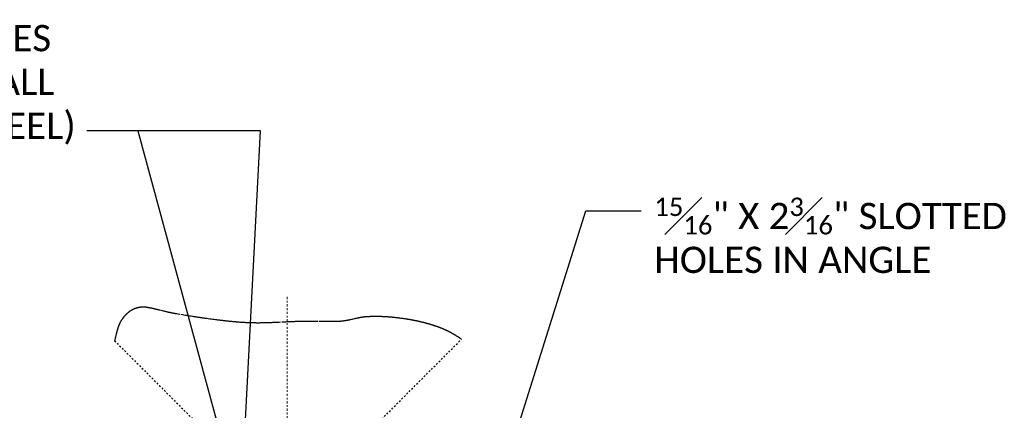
# Model space of a CAD drawing. Extents: x 2018612 to 2019229, y 1318189 to 1318441.
# Tile 8 of 12: x 2018760 to 2018817, y 1318295 to 1318317. Entities that reach past the tile are written whole.
import ezdxf
from ezdxf import colors
from ezdxf.entities.mleader import LeaderData, LeaderLine
from ezdxf.math import Vec2, Vec3

# ---------------------------------------------------------------- set-up
doc = ezdxf.new("R2010")
doc.units = 0
doc.header["$MEASUREMENT"] = 0
doc.linetypes.add('Wisdot2', pattern=[0.125, 0.0625, -0.0625])
doc.linetypes.add('Wisdot4', pattern=[0.28125, 0.125, -0.0625, 0.03125, -0.0625])
for name, color, linetype, lineweight in [('B_ANNO_DIM', 7, 'Continuous', 18), ('B_ANNO_TEXT', 7, 'Continuous', 18), ('B_CNTR', 1, 'Wisdot4', 18), ('B_DETAIL_HIDDEN', 7, 'Wisdot2', 25)]:
    doc.layers.add(name, color=color, linetype=linetype, lineweight=lineweight)
doc.styles.add('Annotative', font='calibri.ttf', dxfattribs={"height": 0.0625})
doc.styles.get("Standard").update_dxf_attribs({"font": 'calibri.ttf'})

# ---------------------------------------------------------------- blocks, each defined once
blk = doc.blocks.new('_Open30')
at = {"color": 0, "linetype": 'ByBlock', "lineweight": -2}
for p, q in [((-1, 0.268), (0, 0)), ((0, 0), (-1, -0.268)), ((0, 0), (-1, 0))]:
    blk.add_line(p, q, dxfattribs=at)
blk = doc.blocks.new('INS_GSTDIAMT_BASE')
at = {"layer": 'B_CNTR'}
blk.add_line((163.3262, 112.5075), (163.3262, 64.7547), dxfattribs=at)
at = {"layer": 'B_DETAIL_HIDDEN'}
blk.add_lwpolyline([(168.5792, 105.3995), (173.2712, 110.0925), (173.2539, 110.1044), (173.2366, 110.1162), (173.2192, 110.128), (173.2019, 110.1396), (173.1845, 110.1513), (173.1671, 110.1629), (173.1497, 110.1744), (173.1323, 110.1858), (173.1149, 110.1972), (173.0974, 110.2085), (173.0799, 110.2197), (173.0624, 110.2309), (173.0449, 110.2421), (173.0274, 110.2531), (173.0099, 110.2641), (172.9923, 110.2751), (172.9747, 110.2859), (172.9571, 110.2967), (172.9394, 110.3075), (172.9218, 110.3181), (172.9041, 110.3288), (172.8863, 110.3393), (172.8686, 110.3498), (172.8508, 110.3602), (172.833, 110.3706), (172.8152, 110.3809), (172.7973, 110.3911), (172.7794, 110.4012), (172.7615, 110.4113), (172.7436, 110.4214), (172.7256, 110.4313), (172.7076, 110.4412), (172.6895, 110.451), (172.6714, 110.4608), (172.6533, 110.4705), (172.6351, 110.4802), (172.6169, 110.4897), (172.5987, 110.4992), (172.5804, 110.5087), (172.5621, 110.518), (172.5438, 110.5273), (172.5254, 110.5366), (172.5069, 110.5458), (172.4885, 110.5549), (172.4699, 110.5639), (172.4514, 110.5729), (172.4328, 110.5818), (172.4141, 110.5906), (172.3954, 110.5994), (172.3767, 110.6081), (172.3579, 110.6167), (172.3391, 110.6253), (172.3202, 110.6338), (172.3012, 110.6422), (172.2823, 110.6506), (172.2632, 110.6589), (172.2441, 110.6671), (172.225, 110.6753), (172.2058, 110.6834), (172.1866, 110.6914), (172.1673, 110.6994), (172.1479, 110.7073), (172.1285, 110.7151), (172.109, 110.7229), (172.0895, 110.7306), (172.0699, 110.7382), (172.0503, 110.7457), (172.0306, 110.7532), (172.0108, 110.7607), (171.9911, 110.768), (171.9713, 110.7753), (171.9516, 110.7826), (171.9318, 110.7898), (171.9121, 110.7969), (171.8923, 110.804), (171.8725, 110.811), (171.8527, 110.818), (171.833, 110.8249), (171.8132, 110.8317), (171.7934, 110.8386), (171.7736, 110.8453), (171.7538, 110.852), (171.734, 110.8586), (171.7142, 110.8652), (171.6943, 110.8718), (171.6745, 110.8783), (171.6547, 110.8847), (171.6348, 110.8911), (171.615, 110.8974), (171.5952, 110.9037), (171.5753, 110.9099), (171.5554, 110.9161), (171.5356, 110.9222), (171.5157, 110.9283), (171.4958, 110.9343), (171.476, 110.9402), (171.4561, 110.9462), (171.4362, 110.952), (171.4163, 110.9579), (171.3964, 110.9636), (171.3765, 110.9693), (171.3565, 110.975), (171.3366, 110.9806), (171.3167, 110.9862), (171.2967, 110.9917), (171.2768, 110.9972), (171.2568, 111.0027), (171.2369, 111.008), (171.2169, 111.0134), (171.197, 111.0187), (171.177, 111.0239), (171.157, 111.0291), (171.137, 111.0343), (171.117, 111.0394), (171.097, 111.0444), (171.077, 111.0495), (171.057, 111.0544), (171.0369, 111.0594), (171.0169, 111.0642), (170.9968, 111.0691), (170.9768, 111.0739), (170.9567, 111.0786), (170.9367, 111.0833), (170.9166, 111.088), (170.8965, 111.0926), (170.8764, 111.0972), (170.8563, 111.1017), (170.8362, 111.1062), (170.8161, 111.1107), (170.796, 111.1151), (170.7758, 111.1195), (170.7557, 111.1238), (170.7355, 111.1281), (170.7154, 111.1323), (170.6952, 111.1365), (170.6751, 111.1407), (170.6549, 111.1448), (170.6347, 111.1489), (170.6145, 111.153), (170.5943, 111.157), (170.5741, 111.1609), (170.5538, 111.1649), (170.5336, 111.1688), (170.5134, 111.1726), (170.4931, 111.1764), (170.4728, 111.1802), (170.4526, 111.184), (170.4323, 111.1877), (170.412, 111.1913), (170.3917, 111.195), (170.3714, 111.1986), (170.3511, 111.2021), (170.3307, 111.2057), (170.3104, 111.2092), (170.2901, 111.2126), (170.2697, 111.216), (170.2493, 111.2194), (170.229, 111.2228), (170.2086, 111.2261), (170.1882, 111.2294), (170.1473, 111.2358), (170.1065, 111.2422), (170.0656, 111.2484), (170.0246, 111.2545), (169.9836, 111.2604), (169.9426, 111.2662), (169.9015, 111.2719), (169.8604, 111.2775), (169.8192, 111.283), (169.778, 111.2884), (169.7368, 111.2936), (169.6956, 111.2987), (169.6543, 111.3037), (169.613, 111.3086), (169.5717, 111.3133), (169.5304, 111.318), (169.4891, 111.3224), (169.4477, 111.3268), (169.4064, 111.331), (169.365, 111.3351), (169.3443, 111.3371), (169.3236, 111.3391), (169.3029, 111.341), (169.2822, 111.3429), (169.2615, 111.3447), (169.2408, 111.3465), (169.2201, 111.3483), (169.1994, 111.35), (169.1787, 111.3517), (169.158, 111.3534), (169.1373, 111.355), (169.1166, 111.3566), (169.0959, 111.3581), (169.0751, 111.3597), (169.0544, 111.3611), (169.0337, 111.3626), (169.013, 111.3639), (168.9923, 111.3653), (168.9716, 111.3666), (168.9509, 111.3679), (168.9301, 111.3691), (168.9094, 111.3703), (168.8887, 111.3714), (168.868, 111.3726), (168.8473, 111.3736), (168.8266, 111.3746), (168.8058, 111.3756), (168.7851, 111.3766), (168.7644, 111.3774), (168.7437, 111.3783), (168.723, 111.3791), (168.7023, 111.3799), (168.6816, 111.3806), (168.6609, 111.3813), (168.6402, 111.3819), (168.6195, 111.3825), (168.5988, 111.383), (168.5781, 111.3835), (168.5574, 111.3839), (168.5368, 111.3843), (168.5161, 111.3847), (168.4954, 111.385), (168.4747, 111.3853), (168.4541, 111.3855), (168.4334, 111.3856), (168.4127, 111.3858), (168.3921, 111.3858), (168.3714, 111.3858), (168.3508, 111.3858), (168.3301, 111.3857), (168.3095, 111.3856), (168.2888, 111.3854), (168.2682, 111.3852), (168.2476, 111.3849), (168.227, 111.3846), (168.2064, 111.3842), (168.1858, 111.3838), (168.1652, 111.3833), (168.1446, 111.3828), (168.124, 111.3822), (168.1034, 111.3815), (168.0828, 111.3808), (168.0622, 111.3801), (168.0417, 111.3793), (168.0211, 111.3784), (168.0006, 111.3775), (167.98, 111.3766), (167.9595, 111.3756), (167.939, 111.3745), (167.9184, 111.3734), (167.8979, 111.3722), (167.8774, 111.371), (167.8569, 111.3697), (167.8364, 111.3683), (167.8159, 111.3669), (167.8057, 111.3661), (167.7955, 111.3653), (167.7852, 111.3645), (167.775, 111.3636), (167.7648, 111.3627), (167.7546, 111.3617), (167.7444, 111.3607), (167.7341, 111.3596), (167.7239, 111.3585), (167.7137, 111.3574), (167.7035, 111.3562), (167.6933, 111.355), (167.6831, 111.3538), (167.6729, 111.3525), (167.6525, 111.3498), (167.6321, 111.347), (167.6117, 111.3441), (167.5913, 111.3411), (167.571, 111.3379), (167.5506, 111.3346), (167.5302, 111.3312), (167.5099, 111.3277), (167.4896, 111.324), (167.4692, 111.3203), (167.4489, 111.3165), (167.4286, 111.3126), (167.4082, 111.3086), (167.3879, 111.3046), (167.3676, 111.3005), (167.3473, 111.2963), (167.327, 111.292), (167.3067, 111.2877), (167.2864, 111.2833), (167.2661, 111.2789), (167.2458, 111.2744), (167.2255, 111.2699), (167.1849, 111.2608), (167.1443, 111.2517), (167.0631, 111.2332), (167.0225, 111.2239), (166.9819, 111.2148), (166.9413, 111.2057), (166.9209, 111.2012), (166.9006, 111.1968), (166.8803, 111.1924), (166.86, 111.188), (166.8396, 111.1837), (166.8193, 111.1795), (166.7989, 111.1753), (166.7786, 111.1712), (166.7582, 111.1672), (166.7378, 111.1633), (166.7174, 111.1594), (166.6971, 111.1556), (166.6767, 111.152), (166.6562, 111.1484), (166.6358, 111.1449), (166.6154, 111.1416), (166.595, 111.1383), (166.5745, 111.1352), (166.5541, 111.1322), (166.5336, 111.1293), (166.5131, 111.1266), (166.5029, 111.1253), (166.4927, 111.124), (166.4824, 111.1228), (166.4722, 111.1215), (166.4619, 111.1204), (166.4516, 111.1192), (166.4414, 111.1181), (166.4311, 111.1171), (166.4209, 111.1161), (166.4106, 111.1151), (166.4003, 111.1142), (166.39, 111.1133), (166.3797, 111.1124), (166.3695, 111.1116), (166.3592, 111.1108), (166.3489, 111.1101), (166.3386, 111.1094), (166.3283, 111.1088), (166.318, 111.1082), (166.3077, 111.1077), (166.2974, 111.1072), (166.2871, 111.1067), (166.2767, 111.1063), (166.2664, 111.106), (166.2561, 111.1057), (166.2458, 111.1054), (166.2045, 111.1045), (166.1631, 111.1038), (166.1218, 111.1031), (166.0805, 111.1025), (166.0391, 111.102), (165.9978, 111.1016), (165.9565, 111.1012), (165.9151, 111.101), (165.8738, 111.1008), (165.8325, 111.1006), (165.7911, 111.1006), (165.7498, 111.1006), (165.7084, 111.1007), (165.6671, 111.1008), (165.6257, 111.1009), (165.5844, 111.1011), (165.543, 111.1014), (165.5017, 111.1017), (165.419, 111.1023), (165.3363, 111.1031), (165.2536, 111.1039), (165.0882, 111.1056), (165.0055, 111.1065), (164.9227, 111.1072), (164.84, 111.1079), (164.7987, 111.1082), (164.7573, 111.1085), (164.716, 111.1087), (164.6746, 111.1089), (164.6333, 111.109), (164.592, 111.1091), (164.5506, 111.1091), (164.5093, 111.109), (164.4679, 111.1089), (164.4266, 111.1088), (164.3852, 111.1085), (164.3439, 111.1082), (164.3026, 111.1078), (164.2612, 111.1073), (164.2199, 111.1067), (164.1786, 111.1061), (164.1373, 111.1053), (164.0959, 111.1045), (164.0546, 111.1035), (164.0133, 111.1025), (163.972, 111.1014), (163.9306, 111.1002), (163.8893, 111.0989), (163.848, 111.0976), (163.8067, 111.0962), (163.7653, 111.0948), (163.724, 111.0932), (163.6827, 111.0917), (163.6414, 111.09), (163.6, 111.0883), (163.5587, 111.0866), (163.5174, 111.0848), (163.4761, 111.083), (163.4347, 111.0812), (163.3521, 111.0774), (163.2694, 111.0735), (163.1868, 111.0695), (163.1041, 111.0655), (162.9389, 111.0575), (162.8562, 111.0535), (162.7736, 111.0496), (162.6909, 111.0457), (162.6083, 111.042), (162.567, 111.0402), (162.5256, 111.0385), (162.4843, 111.0368), (162.443, 111.0351), (162.4017, 111.0335), (162.3604, 111.0319), (162.3191, 111.0304), (162.2777, 111.029), (162.2364, 111.0276), (162.1951, 111.0263), (162.1538, 111.025), (162.1125, 111.0239), (162.0712, 111.0228), (162.0298, 111.0218), (161.9885, 111.0208), (161.9472, 111.02), (161.9059, 111.0193), (161.8646, 111.0186), (161.8233, 111.0181), (161.7819, 111.0176), (161.7406, 111.0173), (161.6993, 111.0171), (161.658, 111.017), (161.6167, 111.017), (161.5754, 111.0171), (161.5341, 111.0174), (161.4928, 111.0178), (161.4515, 111.0183), (161.4102, 111.0189), (161.3689, 111.0197), (161.3276, 111.0207), (161.2863, 111.0217), (161.245, 111.0229), (161.2037, 111.0242), (161.1625, 111.0257), (161.1212, 111.0273), (161.08, 111.029), (161.0387, 111.0308), (160.9975, 111.0327), (160.9562, 111.0348), (160.915, 111.037), (160.8737, 111.0392), (160.8325, 111.0416), (160.7913, 111.0441), (160.7501, 111.0468), (160.7089, 111.0495), (160.6676, 111.0523), (160.6264, 111.0552), (160.5852, 111.0583), (160.544, 111.0614), (160.5028, 111.0646), (160.4616, 111.0679), (160.4204, 111.0713), (160.3793, 111.0748), (160.3381, 111.0784), (160.2969, 111.0821), (160.2557, 111.0858), (160.2146, 111.0897), (160.1734, 111.0936), (160.1322, 111.0976), (160.0911, 111.1016), (160.0499, 111.1058), (160.0087, 111.11), (159.9676, 111.1143), (159.9264, 111.1187), (159.8853, 111.1231), (159.8442, 111.1276), (159.803, 111.1321), (159.7619, 111.1368), (159.7207, 111.1414), (159.6796, 111.1462), (159.6385, 111.151), (159.5973, 111.1558), (159.5562, 111.1607), (159.5151, 111.1656), (159.474, 111.1706), (159.4329, 111.1757), (159.3917, 111.1807), (159.3506, 111.1859), (159.3095, 111.191), (159.2684, 111.1962), (159.2273, 111.2015), (159.1451, 111.212), (159.0628, 111.2227), (158.9806, 111.2335), (158.8984, 111.2444), (158.8162, 111.2554), (158.734, 111.2664), (158.6518, 111.2774), (158.6108, 111.283), (158.5697, 111.2886), (158.5286, 111.2943), (158.4876, 111.3), (158.4465, 111.3058), (158.4055, 111.3117), (158.3645, 111.3177), (158.3235, 111.3237), (158.2826, 111.3297), (158.2416, 111.3358), (158.2007, 111.342), (158.1597, 111.3482), (158.1188, 111.3545), (158.0779, 111.3608), (158.037, 111.3671), (157.9961, 111.3735), (157.9553, 111.3799), (157.9144, 111.3864), (157.8327, 111.3995), (157.7511, 111.4126), (157.6695, 111.4259), (157.5879, 111.4393), (157.5064, 111.4527), (157.4249, 111.4662), (157.3435, 111.4797), (157.1806, 111.5069), (157.0993, 111.5204), (157.0179, 111.5339), (156.9772, 111.5407), (156.9569, 111.544), (156.9366, 111.5475), (156.9162, 111.551), (156.8959, 111.5546), (156.8756, 111.5583), (156.8553, 111.562), (156.835, 111.5658), (156.8148, 111.5697), (156.7945, 111.5736), (156.7742, 111.5777), (156.754, 111.5817), (156.7337, 111.5859), (156.7134, 111.59), (156.6932, 111.5943), (156.673, 111.5986), (156.6527, 111.6029), (156.6325, 111.6073), (156.6123, 111.6118), (156.5921, 111.6163), (156.5718, 111.6208), (156.5516, 111.6254), (156.5314, 111.63), (156.5112, 111.6347), (156.491, 111.6394), (156.4507, 111.6488), (156.4103, 111.6584), (156.37, 111.6682), (156.3296, 111.678), (156.2893, 111.6878), (156.249, 111.6978), (156.2087, 111.7077), (156.1282, 111.7277), (156.0476, 111.7477), (156.0074, 111.7576), (155.9671, 111.7675), (155.9269, 111.7773), (155.8866, 111.787), (155.8464, 111.7966), (155.8061, 111.8061), (155.786, 111.8108), (155.7659, 111.8154), (155.7457, 111.8201), (155.7256, 111.8247), (155.7055, 111.8292), (155.6853, 111.8337), (155.6652, 111.8382), (155.6451, 111.8426), (155.6249, 111.8469), (155.6048, 111.8512), (155.5847, 111.8555), (155.5645, 111.8597), (155.5444, 111.8638), (155.5242, 111.8679), (155.5041, 111.8719), (155.4839, 111.8758), (155.4637, 111.8797), (155.4436, 111.8835), (155.4234, 111.8873), (155.4033, 111.891), (155.3831, 111.8946), (155.373, 111.8963), (155.3629, 111.898), (155.3528, 111.8996), (155.3427, 111.9012), (155.3326, 111.9027), (155.3225, 111.9041), (155.3124, 111.9055), (155.3023, 111.9068), (155.2922, 111.9081), (155.2821, 111.9093), (155.272, 111.9104), (155.2619, 111.9115), (155.2518, 111.9125), (155.2417, 111.9135), (155.2316, 111.9144), (155.2215, 111.9152), (155.2114, 111.916), (155.2013, 111.9167), (155.1912, 111.9174), (155.1811, 111.9179), (155.171, 111.9184), (155.1608, 111.9189), (155.1507, 111.9193), (155.1406, 111.9196), (155.1305, 111.9198), (155.1204, 111.92), (155.1103, 111.9201), (155.1002, 111.9201), (155.0901, 111.9201), (155.08, 111.92), (155.0699, 111.9198), (155.0598, 111.9196), (155.0497, 111.9193), (155.0396, 111.9189), (155.0295, 111.9184), (155.0194, 111.9179), (155.0093, 111.9173), (154.9993, 111.9166), (154.9892, 111.9159), (154.9791, 111.915), (154.969, 111.9141), (154.9589, 111.9131), (154.9489, 111.9121), (154.9388, 111.911), (154.9287, 111.9098), (154.9186, 111.9085), (154.9086, 111.9071), (154.8985, 111.9057), (154.8885, 111.9041), (154.8784, 111.9026), (154.8684, 111.9009), (154.8583, 111.8991), (154.8483, 111.8973), (154.8382, 111.8954), (154.8282, 111.8933), (154.8182, 111.8913), (154.8081, 111.8891), (154.7981, 111.8868), (154.7881, 111.8845), (154.7781, 111.8821), (154.7681, 111.8796), (154.758, 111.877), (154.748, 111.8743), (154.7381, 111.8716), (154.7281, 111.8687), (154.7181, 111.8658), (154.7081, 111.8628), (154.6981, 111.8597), (154.6882, 111.8565), (154.6782, 111.8532), (154.6682, 111.8498), (154.6583, 111.8464), (154.6483, 111.8428), (154.6384, 111.8392), (154.6285, 111.8354), (154.6185, 111.8316), (154.6086, 111.8277), (154.5987, 111.8237), (154.5888, 111.8196), (154.5789, 111.8154), (154.569, 111.8111), (154.5591, 111.8067), (154.5492, 111.8022), (154.5394, 111.7976), (154.5295, 111.7929), (154.5196, 111.7882), (154.5098, 111.7833), (154.4999, 111.7784), (154.4901, 111.7733), (154.4803, 111.7681), (154.4705, 111.7629), (154.4607, 111.7575), (154.4509, 111.7521), (154.4411, 111.7465), (154.4313, 111.7408), (154.4215, 111.7351), (154.4117, 111.7292), (154.402, 111.7233), (154.3922, 111.7172), (154.3825, 111.711), (154.3727, 111.7048), (154.363, 111.6984), (154.3533, 111.6919), (154.3436, 111.6853), (154.3339, 111.6786), (154.3242, 111.6718), (154.3146, 111.6649), (154.3049, 111.6579), (154.2952, 111.6508), (154.2856, 111.6436), (154.276, 111.6363), (154.2663, 111.6288), (154.2567, 111.6213), (154.2471, 111.6136), (154.2375, 111.6059), (154.2279, 111.598), (154.2184, 111.59), (154.2088, 111.5819), (154.1993, 111.5737), (154.1897, 111.5653), (154.1802, 111.5569), (154.1707, 111.5484), (154.1612, 111.5397), (154.1518, 111.531), (154.1425, 111.5223), (154.1333, 111.5136), (154.1242, 111.5049), (154.1152, 111.4961), (154.1063, 111.4874), (154.0975, 111.4786), (154.0889, 111.4699), (154.0803, 111.4611), (154.0718, 111.4523), (154.0634, 111.4435), (154.0552, 111.4347), (154.047, 111.4259), (154.0389, 111.4171), (154.0309, 111.4082), (154.023, 111.3994), (154.0153, 111.3905), (154.0076, 111.3817), (154, 111.3728), (153.9925, 111.3639), (153.985, 111.355), (153.9777, 111.3461), (153.9705, 111.3372), (153.9633, 111.3283), (153.9563, 111.3194), (153.9493, 111.3104), (153.9424, 111.3015), (153.9356, 111.2925), (153.9289, 111.2835), (153.9223, 111.2746), (153.9157, 111.2656), (153.9093, 111.2566), (153.9029, 111.2476), (153.8966, 111.2385), (153.8904, 111.2295), (153.8843, 111.2205), (153.8782, 111.2114), (153.8722, 111.2024), (153.8663, 111.1933), (153.8605, 111.1842), (153.8547, 111.1752), (153.8491, 111.1661), (153.8435, 111.157), (153.8379, 111.1479), (153.8325, 111.1387), (153.8271, 111.1296), (153.8218, 111.1205), (153.8165, 111.1113), (153.8114, 111.1022), (153.8062, 111.093), (153.8012, 111.0838), (153.7962, 111.0747), (153.7913, 111.0655), (153.7865, 111.0563), (153.7817, 111.0471), (153.777, 111.0378), (153.7723, 111.0286), (153.7677, 111.0194), (153.7632, 111.0101), (153.7587, 111.0009), (153.7543, 110.9916), (153.75, 110.9824), (153.7457, 110.9731), (153.7414, 110.9638), (153.7373, 110.9545), (153.7331, 110.9452), (153.7291, 110.9359), (153.725, 110.9265), (153.7211, 110.9172), (153.7172, 110.9079), (153.7133, 110.8985), (153.7095, 110.8892), (153.7057, 110.8798), (153.702, 110.8704), (153.6983, 110.8611), (153.6947, 110.8517), (153.6911, 110.8423), (153.6876, 110.8329), (153.6841, 110.8234), (153.6807, 110.814), (153.6773, 110.8046), (153.6739, 110.7952), (153.6706, 110.7857), (153.6673, 110.7763), (153.6641, 110.7668), (153.6609, 110.7573), (153.6577, 110.7478), (153.6546, 110.7383), (153.6515, 110.7288), (153.6485, 110.7193), (153.6455, 110.7098), (153.6395, 110.6908), (153.6337, 110.6717), (153.628, 110.6526), (153.6225, 110.6334), (153.617, 110.6143), (153.6117, 110.5951), (153.6064, 110.5758), (153.6012, 110.5566), (153.5962, 110.5373), (153.5912, 110.5179), (153.5862, 110.4986), (153.5813, 110.4792), (153.5765, 110.4598), (153.5717, 110.4403), (153.567, 110.4209), (153.5623, 110.4014), (153.5577, 110.3818), (153.553, 110.3623), (153.5438, 110.3231), (153.5346, 110.2837), (153.5254, 110.2443), (153.5207, 110.2245), (153.516, 110.2048), (153.5113, 110.185), (153.5066, 110.1651), (153.5018, 110.1453), (153.4969, 110.1254), (153.492, 110.1055), (153.487, 110.0855), (153.4819, 110.0655), (153.4768, 110.0456), (153.4716, 110.0255), (153.4662, 110.0055), (158.0732, 105.3995)], dxfattribs=at)
at = {"layer": 'B_ANNO_TEXT', "style": 'Annotative'}
blk.add_attdef('BID#', (287.954, 222.1345, -0.8422), '', height=1.5, dxfattribs=at)
at = {"layer": 'B_ANNO_DIM'}
ml = blk.add_multileader_mtext('Standard', dxfattribs=at)
ml.set_content('\\A1;CORE 1{\\H0.7x;\\S1#4;}" DIA. HOLES\\PIN WEB (HOLES SHALL\\PMISS EXIST. BAR STEEL)', color=256)
ml.set_leader_properties()
ml.set_arrow_properties(name='OPEN30')
ml.build(insert=Vec2(0, 0))
ml.multileader.update_dxf_attribs({"text_right_attachment_type": 3, "dogleg_length": 0.0625, "arrow_head_size": 1.5, "scale": 24})
ctx = ml.context
ctx.base_point, ctx.scale, ctx.char_height, ctx.arrow_head_size, ctx.landing_gap_size, ctx.plane_origin = Vec3(128.3467, 127.3663), 24, 1.5, 1.5, 0.75, Vec3(163.2837, 116.8694)
ctx.right_attachment = 3
notes = []
notes.append((ctx, [(0, (1, 1, 0), (153.384, 121.9845), (-1, 0), 1.5, [(1, [(159.7444, 82.3235), (161.7895, 121.9845), (154.7997, 121.9845), (160.6726, 100.3235), (161.7895, 121.9845)], 0, [])])]))
ctx.mtext.insert, ctx.mtext.flow_direction = Vec3(129.0967, 128.3154), 5
ml = blk.add_multileader_mtext('Standard', dxfattribs=at)
ml.set_content('\\A1;{\\H0.7x;\\S15#16;\\H1.42857x;" X 2\\H0.7x;\\S3#16;\\H1.42857x;" SLOTTED\\PHOLES IN ANGLE}', color=256)
ml.set_leader_properties()
ml.set_arrow_properties(name='OPEN30')
ml.build(insert=Vec2(0, 0))
ml.multileader.update_dxf_attribs({"text_right_attachment_type": 3, "dogleg_length": 0.0625, "arrow_head_size": 1.5, "scale": 24})
ctx = ml.context
ctx.base_point, ctx.scale, ctx.char_height, ctx.arrow_head_size, ctx.landing_gap_size, ctx.plane_origin = Vec3(183.5276, 117.4084), 24, 1.5, 1.5, 0.75, Vec3(170.7436, 86.8325)
ctx.right_attachment = 3
notes.append((ctx, [(0, (1, 1, 0), (182.0276, 117.4084), (1, 0), 1.5, [(0, [(174.3685, 98.3545), (180.363, 117.4084), (181.2305, 117.4084)], 0, [])])]))
ctx.mtext.insert, ctx.mtext.flow_direction = Vec3(184.2776, 118.1694), 5
for ctx, leaders in notes:
    for number, flags, end, landing, length, lines in leaders:
        leader = LeaderData()
        leader.index, (leader.has_last_leader_line, leader.has_dogleg_vector, leader.attachment_direction) = number, flags
        leader.last_leader_point, leader.dogleg_vector, leader.dogleg_length = Vec3(end), Vec3(landing), length
        for number, points, colour, breaks in lines:
            line = LeaderLine()
            line.index, line.vertices, line.color, line.breaks = number, Vec3.list(points), colors.encode_raw_color(colour), breaks
            leader.lines.append(line)
        ctx.leaders.append(leader)

msp = doc.modelspace()

# ---------------------------------------------------------------- block references
msp.add_blockref('INS_GSTDIAMT_BASE', (2018612.311, 1318189.061))

doc.saveas('drawing.dxf')
